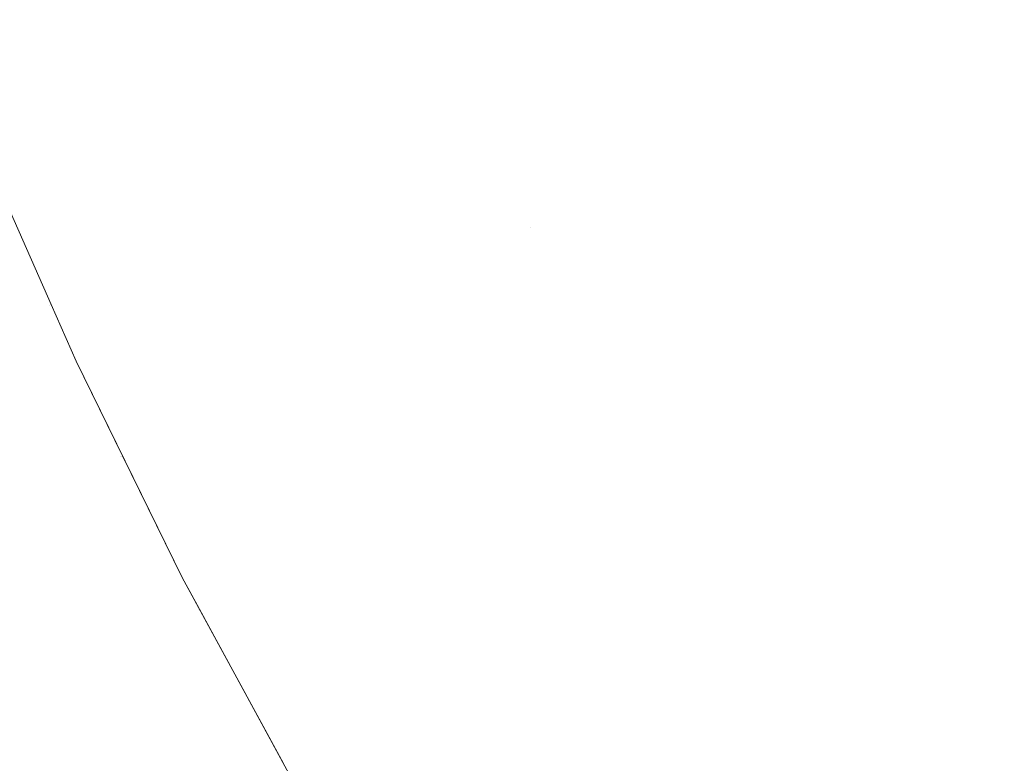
# Model space of a CAD drawing. Header units: centimetres. Extents: x -44.1 to 45.2, y 4.2 to 6.
# Tile 143 of 256: x -14.0914 to -14.0665, y 4.6364 to 4.6551. Entities that reach past the tile are written whole.
import ezdxf

# ---------------------------------------------------------------- set-up
doc = ezdxf.new("R2010")
doc.units = ezdxf.units.CM
doc.header["$LTSCALE"] = 2.54
doc.layers.add('Lucido design-1', color=7, linetype='Continuous')

# ---------------------------------------------------------------- blocks, each defined once
blk = doc.blocks.new('Gruppo-4-1')
at = {"color": 7, "linetype": 'Continuous', "lineweight": 9}
blk.add_3dface([(-43.924707, 5.900089, -2312.32217), (-43.924707, 4.300089, -2312.32217), (45.040209, 4.300089, -2312.32217), (45.040209, 5.900089, -2312.32217)], dxfattribs=at)
for points, invisible_edges in [([(-14.069357, 4.658774, -2312.769608), (-14.067968, 4.655308, -2312.769608), (-14.070102, 4.65499, -2312.771794), (-14.0715, 4.658481, -2312.771794)], 15), ([(-14.0715, 4.658481, -2312.771794), (-14.070102, 4.65499, -2312.771794), (-14.072138, 4.654687, -2312.774006), (-14.073546, 4.658202, -2312.774006)], 15), ([(-14.073546, 4.658202, -2312.774006), (-14.072138, 4.654687, -2312.774006), (-14.074075, 4.654399, -2312.776241), (-14.075492, 4.657936, -2312.776241)], 15), ([(-14.075492, 4.657936, -2312.776241), (-14.074075, 4.654399, -2312.776241), (-14.075912, 4.654125, -2312.778496), (-14.077338, 4.657683, -2312.778496)], 15), ([(-14.079083, 4.657445, -2312.780769), (-14.077649, 4.653867, -2312.780769), (-14.079286, 4.653623, -2312.783058), (-14.080727, 4.65722, -2312.783058)], 15), ([(-14.077338, 4.657683, -2312.778496), (-14.075912, 4.654125, -2312.778496), (-14.077649, 4.653867, -2312.780769), (-14.079083, 4.657445, -2312.780769)], 15), ([(-14.080727, 4.65722, -2312.783058), (-14.079286, 4.653623, -2312.783058), (-14.080822, 4.653395, -2312.78536), (-14.08227, 4.657009, -2312.78536)], 15), ([(-14.083004, 4.656909, -2312.786516), (-14.08227, 4.657009, -2312.78536), (-14.080822, 4.653395, -2312.78536), (-14.081552, 4.653286, -2312.786516)], 15), ([(-14.082937, 4.65308, -2312.788833), (-14.083591, 4.652982, -2312.789995), (-14.085053, 4.656629, -2312.789995), (-14.084395, 4.656719, -2312.788833)], 15), ([(-14.084395, 4.656719, -2312.788833), (-14.083712, 4.656812, -2312.787674), (-14.082257, 4.653181, -2312.787674), (-14.082937, 4.65308, -2312.788833)], 15), ([(-14.081552, 4.653286, -2312.786516), (-14.082257, 4.653181, -2312.787674), (-14.083712, 4.656812, -2312.787674), (-14.083004, 4.656909, -2312.786516)], 15), ([(-14.086875, 4.65638, -2312.793488), (-14.086293, 4.656459, -2312.792323), (-14.084826, 4.652799, -2312.792323), (-14.085406, 4.652712, -2312.793488)], 15), ([(-14.084221, 4.652889, -2312.791158), (-14.084826, 4.652799, -2312.792323), (-14.086293, 4.656459, -2312.792323), (-14.085685, 4.656542, -2312.791158)], 15), ([(-14.085685, 4.656542, -2312.791158), (-14.085053, 4.656629, -2312.789995), (-14.083591, 4.652982, -2312.789995), (-14.084221, 4.652889, -2312.791158)], 15), ([(-14.086491, 4.652551, -2312.795821), (-14.086997, 4.652476, -2312.796987), (-14.088473, 4.656161, -2312.796987), (-14.087965, 4.656231, -2312.795821)], 15), ([(-14.087965, 4.656231, -2312.795821), (-14.087433, 4.656304, -2312.794654), (-14.085961, 4.65263, -2312.794654), (-14.086491, 4.652551, -2312.795821)], 15), ([(-14.085406, 4.652712, -2312.793488), (-14.085961, 4.65263, -2312.794654), (-14.087433, 4.656304, -2312.794654), (-14.086875, 4.65638, -2312.793488)], 15), ([(-14.088367, 4.652271, -2312.800485), (-14.088776, 4.652211, -2312.801649), (-14.090261, 4.655917, -2312.801649), (-14.089851, 4.655973, -2312.800485)], 15), ([(-14.089851, 4.655973, -2312.800485), (-14.089416, 4.656032, -2312.799319), (-14.087935, 4.652336, -2312.799319), (-14.088367, 4.652271, -2312.800485)], 15), ([(-14.087478, 4.652404, -2312.798154), (-14.087935, 4.652336, -2312.799319), (-14.089416, 4.656032, -2312.799319), (-14.088957, 4.656095, -2312.798154)], 15), ([(-14.088957, 4.656095, -2312.798154), (-14.088473, 4.656161, -2312.796987), (-14.086997, 4.652476, -2312.796987), (-14.087478, 4.652404, -2312.798154)], 15), ([(-14.091957, 4.655685, -2312.807447), (-14.091665, 4.655725, -2312.806291), (-14.090173, 4.652003, -2312.806291), (-14.090464, 4.651959, -2312.807447)], 15), ([(-14.089859, 4.652049, -2312.805134), (-14.090173, 4.652003, -2312.806291), (-14.091665, 4.655725, -2312.806291), (-14.091349, 4.655768, -2312.805134)], 15), ([(-14.091349, 4.655768, -2312.805134), (-14.09101, 4.655814, -2312.803974), (-14.089522, 4.6521, -2312.803974), (-14.089859, 4.652049, -2312.805134)], 15), ([(-14.089161, 4.652153, -2312.802812), (-14.089522, 4.6521, -2312.803974), (-14.09101, 4.655814, -2312.803974), (-14.090648, 4.655864, -2312.802812)], 15), ([(-14.090648, 4.655864, -2312.802812), (-14.090261, 4.655917, -2312.801649), (-14.088776, 4.652211, -2312.801649), (-14.089161, 4.652153, -2312.802812)], 15), ([(-14.092897, 4.655557, -2312.812043), (-14.092696, 4.655584, -2312.810899), (-14.0912, 4.65185, -2312.810899), (-14.0914, 4.65182, -2312.812043)], 15), ([(-14.090977, 4.651883, -2312.809751), (-14.0912, 4.65185, -2312.810899), (-14.092696, 4.655584, -2312.810899), (-14.092472, 4.655615, -2312.809751)], 15), ([(-14.092472, 4.655615, -2312.809751), (-14.092226, 4.655648, -2312.8086), (-14.090732, 4.65192, -2312.8086), (-14.090977, 4.651883, -2312.809751)], 15), ([(-14.090464, 4.651959, -2312.807447), (-14.090732, 4.65192, -2312.8086), (-14.092226, 4.655648, -2312.8086), (-14.091957, 4.655685, -2312.807447)], 15), ([(-14.066443, 4.651805, -2312.769608), (-14.067968, 4.655308, -2312.769608), (-14.065737, 4.65564, -2312.767449), (-14.064224, 4.652163, -2312.767449)], 15), ([(-14.068566, 4.651463, -2312.771794), (-14.070102, 4.65499, -2312.771794), (-14.067968, 4.655308, -2312.769608), (-14.066443, 4.651805, -2312.769608)], 15), ([(-14.070592, 4.651136, -2312.774006), (-14.072138, 4.654687, -2312.774006), (-14.070102, 4.65499, -2312.771794), (-14.068566, 4.651463, -2312.771794)], 15), ([(-14.072519, 4.650825, -2312.776241), (-14.074075, 4.654399, -2312.776241), (-14.072138, 4.654687, -2312.774006), (-14.070592, 4.651136, -2312.774006)], 15), ([(-14.074347, 4.65053, -2312.778496), (-14.075912, 4.654125, -2312.778496), (-14.074075, 4.654399, -2312.776241), (-14.072519, 4.650825, -2312.776241)], 15), ([(-14.076076, 4.650252, -2312.780769), (-14.077649, 4.653867, -2312.780769), (-14.075912, 4.654125, -2312.778496), (-14.074347, 4.65053, -2312.778496)], 15), ([(-14.077704, 4.649989, -2312.783058), (-14.079286, 4.653623, -2312.783058), (-14.077649, 4.653867, -2312.780769), (-14.076076, 4.650252, -2312.780769)], 15), ([(-14.078481, 4.649864, -2312.784208), (-14.079232, 4.649742, -2312.78536), (-14.080822, 4.653395, -2312.78536), (-14.079286, 4.653623, -2312.783058)], 15), ([(-14.079286, 4.653623, -2312.783058), (-14.077704, 4.649989, -2312.783058), (-14.078481, 4.649864, -2312.784208)], 11), ([(-14.079959, 4.649625, -2312.786516), (-14.08066, 4.649512, -2312.787674), (-14.082257, 4.653181, -2312.787674), (-14.081552, 4.653286, -2312.786516)], 15), ([(-14.081552, 4.653286, -2312.786516), (-14.080822, 4.653395, -2312.78536), (-14.079232, 4.649742, -2312.78536), (-14.079959, 4.649625, -2312.786516)], 15), ([(-14.084221, 4.652889, -2312.791158), (-14.083591, 4.652982, -2312.789995), (-14.081988, 4.649298, -2312.789995), (-14.082614, 4.649197, -2312.791158)], 15), ([(-14.081336, 4.649403, -2312.788833), (-14.081988, 4.649298, -2312.789995), (-14.083591, 4.652982, -2312.789995), (-14.082937, 4.65308, -2312.788833)], 15), ([(-14.082937, 4.65308, -2312.788833), (-14.082257, 4.653181, -2312.787674), (-14.08066, 4.649512, -2312.787674), (-14.081336, 4.649403, -2312.788833)], 15), ([(-14.085406, 4.652712, -2312.793488), (-14.084826, 4.652799, -2312.792323), (-14.083216, 4.6491, -2312.792323), (-14.083793, 4.649007, -2312.793488)], 15), ([(-14.082614, 4.649197, -2312.791158), (-14.083216, 4.6491, -2312.792323), (-14.084826, 4.652799, -2312.792323), (-14.084221, 4.652889, -2312.791158)], 15), ([(-14.087478, 4.652404, -2312.798154), (-14.086997, 4.652476, -2312.796987), (-14.085376, 4.648752, -2312.796987), (-14.085854, 4.648674, -2312.798154)], 15), ([(-14.084873, 4.648833, -2312.795821), (-14.085376, 4.648752, -2312.796987), (-14.086997, 4.652476, -2312.796987), (-14.086491, 4.652551, -2312.795821)], 15), ([(-14.086491, 4.652551, -2312.795821), (-14.085961, 4.65263, -2312.794654), (-14.084345, 4.648918, -2312.794654), (-14.084873, 4.648833, -2312.795821)], 15), ([(-14.083793, 4.649007, -2312.793488), (-14.084345, 4.648918, -2312.794654), (-14.085961, 4.65263, -2312.794654), (-14.085406, 4.652712, -2312.793488)], 15), ([(-14.08674, 4.648532, -2312.800485), (-14.087146, 4.648466, -2312.801649), (-14.088776, 4.652211, -2312.801649), (-14.088367, 4.652271, -2312.800485)], 15), ([(-14.088367, 4.652271, -2312.800485), (-14.087935, 4.652336, -2312.799319), (-14.086309, 4.648601, -2312.799319), (-14.08674, 4.648532, -2312.800485)], 15), ([(-14.085854, 4.648674, -2312.798154), (-14.086309, 4.648601, -2312.799319), (-14.087935, 4.652336, -2312.799319), (-14.087478, 4.652404, -2312.798154)], 15), ([(-14.090464, 4.651959, -2312.807447), (-14.090173, 4.652003, -2312.806291), (-14.088536, 4.648242, -2312.806291), (-14.088826, 4.648195, -2312.807447)], 15), ([(-14.088224, 4.648292, -2312.805134), (-14.088536, 4.648242, -2312.806291), (-14.090173, 4.652003, -2312.806291), (-14.089859, 4.652049, -2312.805134)], 15), ([(-14.089859, 4.652049, -2312.805134), (-14.089522, 4.6521, -2312.803974), (-14.087888, 4.648346, -2312.803974), (-14.088224, 4.648292, -2312.805134)], 15), ([(-14.087529, 4.648404, -2312.802812), (-14.087888, 4.648346, -2312.803974), (-14.089522, 4.6521, -2312.803974), (-14.089161, 4.652153, -2312.802812)], 15), ([(-14.089161, 4.652153, -2312.802812), (-14.088776, 4.652211, -2312.801649), (-14.087146, 4.648466, -2312.801649), (-14.087529, 4.648404, -2312.802812)], 15), ([(-14.092256, 4.651693, -2313.023745), (-14.092299, 4.651847, -2313.02217), (-14.090567, 4.64792, -2313.02217)], 9), ([(-14.090567, 4.64792, -2313.02217), (-14.092299, 4.651847, -2313.02217), (-14.092299, 4.651847, -2312.82217), (-14.090567, 4.64792, -2312.82217)], 10), ([(-14.090567, 4.64792, -2312.82217), (-14.092299, 4.651847, -2312.82217), (-14.092226, 4.651697, -2312.821063)], 10), ([(-14.090336, 4.647951, -2312.816586), (-14.090427, 4.647937, -2312.817712), (-14.092074, 4.65172, -2312.817712), (-14.091982, 4.651733, -2312.816586)], 15), ([(-14.091982, 4.651733, -2312.816586), (-14.091869, 4.65175, -2312.815456), (-14.090223, 4.64797, -2312.815456), (-14.090336, 4.647951, -2312.816586)], 15), ([(-14.090089, 4.647991, -2312.814322), (-14.090223, 4.64797, -2312.815456), (-14.091869, 4.65175, -2312.815456), (-14.091734, 4.65177, -2312.814322)], 15), ([(-14.091734, 4.65177, -2312.814322), (-14.091578, 4.651794, -2312.813185), (-14.089934, 4.648016, -2312.813185), (-14.090089, 4.647991, -2312.814322)], 15), ([(-14.089757, 4.648045, -2312.812043), (-14.089934, 4.648016, -2312.813185), (-14.091578, 4.651794, -2312.813185), (-14.0914, 4.65182, -2312.812043)], 15), ([(-14.0914, 4.65182, -2312.812043), (-14.0912, 4.65185, -2312.810899), (-14.089558, 4.648077, -2312.810899), (-14.089757, 4.648045, -2312.812043)], 15), ([(-14.089336, 4.648113, -2312.809751), (-14.089558, 4.648077, -2312.810899), (-14.0912, 4.65185, -2312.810899), (-14.090977, 4.651883, -2312.809751)], 15), ([(-14.090977, 4.651883, -2312.809751), (-14.090732, 4.65192, -2312.8086), (-14.089092, 4.648152, -2312.8086), (-14.089336, 4.648113, -2312.809751)], 15), ([(-14.088826, 4.648195, -2312.807447), (-14.089092, 4.648152, -2312.8086), (-14.090732, 4.65192, -2312.8086), (-14.090464, 4.651959, -2312.807447)], 15), ([(-14.066443, 4.651805, -2312.769608), (-14.064779, 4.648269, -2312.769608), (-14.06689, 4.647901, -2312.771794), (-14.068566, 4.651463, -2312.771794)], 15), ([(-14.091369, 4.647785, -2313.031982), (-14.09302, 4.651579, -2313.031982), (-14.092772, 4.651616, -2313.030287), (-14.091122, 4.647825, -2313.030287)], 15), ([(-14.091122, 4.647825, -2313.030287), (-14.092772, 4.651616, -2313.030287), (-14.092574, 4.651645, -2313.028615), (-14.090924, 4.647857, -2313.028615)], 15), ([(-14.090924, 4.647857, -2313.028615), (-14.092574, 4.651645, -2313.028615), (-14.092423, 4.651668, -2313.026967), (-14.090774, 4.647881, -2313.026967)], 15), ([(-14.090774, 4.647881, -2313.026967), (-14.092423, 4.651668, -2313.026967), (-14.092318, 4.651684, -2313.025344), (-14.09067, 4.647898, -2313.025344)], 15), ([(-14.09067, 4.647898, -2313.025344), (-14.092318, 4.651684, -2313.025344), (-14.092256, 4.651693, -2313.023745), (-14.090608, 4.647908, -2313.023745)], 15), ([(-14.090567, 4.64792, -2313.02217), (-14.090608, 4.647908, -2313.023745), (-14.092256, 4.651693, -2313.023745)], 11), ([(-14.092226, 4.651697, -2312.821063), (-14.092196, 4.651702, -2312.81995), (-14.090548, 4.647917, -2312.81995), (-14.090578, 4.647912, -2312.821063)], 15), ([(-14.092226, 4.651697, -2312.821063), (-14.090578, 4.647912, -2312.821063), (-14.090567, 4.64792, -2312.82217)], 11), ([(-14.090498, 4.647925, -2312.818833), (-14.090548, 4.647917, -2312.81995), (-14.092196, 4.651702, -2312.81995), (-14.092145, 4.651709, -2312.818833)], 15), ([(-14.092145, 4.651709, -2312.818833), (-14.092074, 4.65172, -2312.817712), (-14.090427, 4.647937, -2312.817712), (-14.090498, 4.647925, -2312.818833)], 15), ([(-14.068566, 4.651463, -2312.771794), (-14.06689, 4.647901, -2312.771794), (-14.068904, 4.64755, -2312.774006), (-14.070592, 4.651136, -2312.774006)], 15), ([(-14.070592, 4.651136, -2312.774006), (-14.068904, 4.64755, -2312.774006), (-14.070821, 4.647217, -2312.776241), (-14.072519, 4.650825, -2312.776241)], 15), ([(-14.072519, 4.650825, -2312.776241), (-14.070821, 4.647217, -2312.776241), (-14.072639, 4.6469, -2312.778496), (-14.074347, 4.65053, -2312.778496)], 15), ([(-14.074347, 4.65053, -2312.778496), (-14.072639, 4.6469, -2312.778496), (-14.074358, 4.646601, -2312.780769), (-14.076076, 4.650252, -2312.780769)], 15), ([(-14.076076, 4.650252, -2312.780769), (-14.074358, 4.646601, -2312.780769), (-14.075977, 4.646319, -2312.783058), (-14.077704, 4.649989, -2312.783058)], 15), ([(-14.078481, 4.649864, -2312.784208), (-14.077704, 4.649989, -2312.783058), (-14.075977, 4.646319, -2312.783058), (-14.076749, 4.646185, -2312.784208)], 15), ([(-14.079959, 4.649625, -2312.786516), (-14.079232, 4.649742, -2312.78536), (-14.077496, 4.646055, -2312.78536), (-14.078219, 4.645929, -2312.786516)], 15), ([(-14.076749, 4.646185, -2312.784208), (-14.077496, 4.646055, -2312.78536), (-14.079232, 4.649742, -2312.78536), (-14.078481, 4.649864, -2312.784208)], 15), ([(-14.081336, 4.649403, -2312.788833), (-14.08066, 4.649512, -2312.787674), (-14.078916, 4.645807, -2312.787674), (-14.079589, 4.64569, -2312.788833)], 15), ([(-14.078219, 4.645929, -2312.786516), (-14.078916, 4.645807, -2312.787674), (-14.08066, 4.649512, -2312.787674), (-14.079959, 4.649625, -2312.786516)], 15), ([(-14.082614, 4.649197, -2312.791158), (-14.081988, 4.649298, -2312.789995), (-14.080237, 4.645578, -2312.789995), (-14.08086, 4.645469, -2312.791158)], 15), ([(-14.079589, 4.64569, -2312.788833), (-14.080237, 4.645578, -2312.789995), (-14.081988, 4.649298, -2312.789995), (-14.081336, 4.649403, -2312.788833)], 15), ([(-14.082032, 4.645265, -2312.793488), (-14.082581, 4.64517, -2312.794654), (-14.084345, 4.648918, -2312.794654), (-14.083793, 4.649007, -2312.793488)], 15), ([(-14.083793, 4.649007, -2312.793488), (-14.083216, 4.6491, -2312.792323), (-14.081458, 4.645365, -2312.792323), (-14.082032, 4.645265, -2312.793488)], 15), ([(-14.08086, 4.645469, -2312.791158), (-14.081458, 4.645365, -2312.792323), (-14.083216, 4.6491, -2312.792323), (-14.082614, 4.649197, -2312.791158)], 15), ([(-14.085854, 4.648674, -2312.798154), (-14.085376, 4.648752, -2312.796987), (-14.083606, 4.644991, -2312.796987), (-14.084082, 4.644908, -2312.798154)], 15), ([(-14.083105, 4.645078, -2312.795821), (-14.083606, 4.644991, -2312.796987), (-14.085376, 4.648752, -2312.796987), (-14.084873, 4.648833, -2312.795821)], 15), ([(-14.084873, 4.648833, -2312.795821), (-14.084345, 4.648918, -2312.794654), (-14.082581, 4.64517, -2312.794654), (-14.083105, 4.645078, -2312.795821)], 15), ([(-14.084962, 4.644755, -2312.800485), (-14.085366, 4.644685, -2312.801649), (-14.087146, 4.648466, -2312.801649), (-14.08674, 4.648532, -2312.800485)], 15), ([(-14.08674, 4.648532, -2312.800485), (-14.086309, 4.648601, -2312.799319), (-14.084534, 4.644829, -2312.799319), (-14.084962, 4.644755, -2312.800485)], 15), ([(-14.084082, 4.644908, -2312.798154), (-14.084534, 4.644829, -2312.799319), (-14.086309, 4.648601, -2312.799319), (-14.085854, 4.648674, -2312.798154)], 15), ([(-14.086438, 4.644498, -2312.805134), (-14.086749, 4.644444, -2312.806291), (-14.088536, 4.648242, -2312.806291), (-14.088224, 4.648292, -2312.805134)], 15), ([(-14.088224, 4.648292, -2312.805134), (-14.087888, 4.648346, -2312.803974), (-14.086104, 4.644556, -2312.803974), (-14.086438, 4.644498, -2312.805134)], 15), ([(-14.085747, 4.644618, -2312.802812), (-14.086104, 4.644556, -2312.803974), (-14.087888, 4.648346, -2312.803974), (-14.087529, 4.648404, -2312.802812)], 15), ([(-14.087529, 4.648404, -2312.802812), (-14.087146, 4.648466, -2312.801649), (-14.085366, 4.644685, -2312.801649), (-14.085747, 4.644618, -2312.802812)], 15), ([(-14.065067, 4.644306, -2312.771794), (-14.06689, 4.647901, -2312.771794), (-14.064779, 4.648269, -2312.769608), (-14.062969, 4.644699, -2312.769608)], 15), ([(-14.090089, 4.647991, -2312.814322), (-14.089934, 4.648016, -2312.813185), (-14.088139, 4.644202, -2312.813185), (-14.088293, 4.644175, -2312.814322)], 15), ([(-14.087962, 4.644233, -2312.812043), (-14.088139, 4.644202, -2312.813185), (-14.089934, 4.648016, -2312.813185), (-14.089757, 4.648045, -2312.812043)], 15), ([(-14.089757, 4.648045, -2312.812043), (-14.089558, 4.648077, -2312.810899), (-14.087764, 4.644267, -2312.810899), (-14.087962, 4.644233, -2312.812043)], 15), ([(-14.087544, 4.644305, -2312.809751), (-14.087764, 4.644267, -2312.810899), (-14.089558, 4.648077, -2312.810899), (-14.089336, 4.648113, -2312.809751)], 15), ([(-14.089336, 4.648113, -2312.809751), (-14.089092, 4.648152, -2312.8086), (-14.087302, 4.644348, -2312.8086), (-14.087544, 4.644305, -2312.809751)], 15), ([(-14.087037, 4.644394, -2312.807447), (-14.087302, 4.644348, -2312.8086), (-14.089092, 4.648152, -2312.8086), (-14.088826, 4.648195, -2312.807447)], 15), ([(-14.088826, 4.648195, -2312.807447), (-14.088536, 4.648242, -2312.806291), (-14.086749, 4.644444, -2312.806291), (-14.087037, 4.644394, -2312.807447)], 15), ([(-14.091369, 4.647785, -2313.031982), (-14.089565, 4.643954, -2313.031982), (-14.089862, 4.643902, -2313.033702), (-14.091667, 4.647737, -2313.033702)], 15), ([(-14.091122, 4.647825, -2313.030287), (-14.08932, 4.643996, -2313.030287), (-14.089565, 4.643954, -2313.031982), (-14.091369, 4.647785, -2313.031982)], 15), ([(-14.090924, 4.647857, -2313.028615), (-14.089124, 4.64403, -2313.028615), (-14.08932, 4.643996, -2313.030287), (-14.091122, 4.647825, -2313.030287)], 15), ([(-14.090774, 4.647881, -2313.026967), (-14.088974, 4.644056, -2313.026967), (-14.089124, 4.64403, -2313.028615), (-14.090924, 4.647857, -2313.028615)], 15), ([(-14.09067, 4.647898, -2313.025344), (-14.08887, 4.644075, -2313.025344), (-14.088974, 4.644056, -2313.026967), (-14.090774, 4.647881, -2313.026967)], 15), ([(-14.090608, 4.647908, -2313.023745), (-14.088809, 4.644085, -2313.023745), (-14.08887, 4.644075, -2313.025344), (-14.09067, 4.647898, -2313.025344)], 15), ([(-14.090608, 4.647908, -2313.023745), (-14.090567, 4.64792, -2313.02217), (-14.089936, 4.646492, -2313.02217)], 9), ([(-14.089936, 4.646492, -2313.02217), (-14.088809, 4.644085, -2313.023745), (-14.090608, 4.647908, -2313.023745)], 11), ([(-14.089936, 4.646492, -2312.82217), (-14.090567, 4.64792, -2312.82217), (-14.090578, 4.647912, -2312.821063)], 10), ([(-14.090578, 4.647912, -2312.821063), (-14.090548, 4.647917, -2312.81995), (-14.08875, 4.644096, -2312.81995), (-14.088779, 4.64409, -2312.821063)], 15), ([(-14.089936, 4.646492, -2312.82217), (-14.090578, 4.647912, -2312.821063), (-14.088779, 4.64409, -2312.821063)], 11), ([(-14.090567, 4.64792, -2312.82217), (-14.089936, 4.646492, -2312.82217), (-14.089936, 4.646492, -2313.02217), (-14.090567, 4.64792, -2313.02217)], 10), ([(-14.0887, 4.644104, -2312.818833), (-14.08875, 4.644096, -2312.81995), (-14.090548, 4.647917, -2312.81995), (-14.090498, 4.647925, -2312.818833)], 15), ([(-14.090498, 4.647925, -2312.818833), (-14.090427, 4.647937, -2312.817712), (-14.088629, 4.644117, -2312.817712), (-14.0887, 4.644104, -2312.818833)], 15), ([(-14.088538, 4.644132, -2312.816586), (-14.088629, 4.644117, -2312.817712), (-14.090427, 4.647937, -2312.817712), (-14.090336, 4.647951, -2312.816586)], 15), ([(-14.090336, 4.647951, -2312.816586), (-14.090223, 4.64797, -2312.815456), (-14.088426, 4.644152, -2312.815456), (-14.088538, 4.644132, -2312.816586)], 15), ([(-14.088293, 4.644175, -2312.814322), (-14.088426, 4.644152, -2312.815456), (-14.090223, 4.64797, -2312.815456), (-14.090089, 4.647991, -2312.814322)], 15), ([(-14.067069, 4.643932, -2312.774006), (-14.068904, 4.64755, -2312.774006), (-14.06689, 4.647901, -2312.771794), (-14.065067, 4.644306, -2312.771794)], 15), ([(-14.092895, 4.647539, -2313.038998), (-14.091083, 4.643689, -2313.038998), (-14.091608, 4.643598, -2313.040809), (-14.093422, 4.647454, -2313.040809)], 15), ([(-14.092428, 4.647614, -2313.03721), (-14.090619, 4.64377, -2313.03721), (-14.091083, 4.643689, -2313.038998), (-14.092895, 4.647539, -2313.038998)], 15), ([(-14.09202, 4.64768, -2313.035444), (-14.090213, 4.643841, -2313.035444), (-14.090619, 4.64377, -2313.03721), (-14.092428, 4.647614, -2313.03721)], 15), ([(-14.091667, 4.647737, -2313.033702), (-14.089862, 4.643902, -2313.033702), (-14.090213, 4.643841, -2313.035444), (-14.09202, 4.64768, -2313.035444)], 15), ([(-14.068974, 4.643575, -2312.776241), (-14.070821, 4.647217, -2312.776241), (-14.068904, 4.64755, -2312.774006), (-14.067069, 4.643932, -2312.774006)], 15), ([(-14.070781, 4.643237, -2312.778496), (-14.072639, 4.6469, -2312.778496), (-14.070821, 4.647217, -2312.776241), (-14.068974, 4.643575, -2312.776241)], 15), ([(-14.07249, 4.642917, -2312.780769), (-14.074358, 4.646601, -2312.780769), (-14.072639, 4.6469, -2312.778496), (-14.070781, 4.643237, -2312.778496)], 15), ([(-14.074099, 4.642616, -2312.783058), (-14.075977, 4.646319, -2312.783058), (-14.074358, 4.646601, -2312.780769), (-14.07249, 4.642917, -2312.780769)], 15), ([(-14.088809, 4.644085, -2313.023745), (-14.089936, 4.646492, -2313.02217), (-14.087256, 4.641041, -2313.02217)], 9), ([(-14.089936, 4.646492, -2313.02217), (-14.089936, 4.646492, -2312.82217), (-14.088761, 4.644102, -2312.82217)], 9), ([(-14.088761, 4.644102, -2312.82217), (-14.087256, 4.641041, -2312.82217), (-14.087256, 4.641041, -2313.02217), (-14.089936, 4.646492, -2313.02217)], 10), ([(-14.088779, 4.64409, -2312.821063), (-14.088761, 4.644102, -2312.82217), (-14.089936, 4.646492, -2312.82217)], 9), ([(-14.076749, 4.646185, -2312.784208), (-14.075977, 4.646319, -2312.783058), (-14.074099, 4.642616, -2312.783058), (-14.074867, 4.642472, -2312.784208)], 15), ([(-14.078219, 4.645929, -2312.786516), (-14.077496, 4.646055, -2312.78536), (-14.075609, 4.642333, -2312.78536), (-14.076327, 4.642198, -2312.786516)], 15), ([(-14.074867, 4.642472, -2312.784208), (-14.075609, 4.642333, -2312.78536), (-14.077496, 4.646055, -2312.78536), (-14.076749, 4.646185, -2312.784208)], 15), ([(-14.079589, 4.64569, -2312.788833), (-14.078916, 4.645807, -2312.787674), (-14.077021, 4.642069, -2312.787674), (-14.077689, 4.641943, -2312.788833)], 15), ([(-14.076327, 4.642198, -2312.786516), (-14.077021, 4.642069, -2312.787674), (-14.078916, 4.645807, -2312.787674), (-14.078219, 4.645929, -2312.786516)], 15), ([(-14.08086, 4.645469, -2312.791158), (-14.080237, 4.645578, -2312.789995), (-14.078333, 4.641823, -2312.789995), (-14.078952, 4.641707, -2312.791158)], 15), ([(-14.077689, 4.641943, -2312.788833), (-14.078333, 4.641823, -2312.789995), (-14.080237, 4.645578, -2312.789995), (-14.079589, 4.64569, -2312.788833)], 15), ([(-14.082032, 4.645265, -2312.793488), (-14.081458, 4.645365, -2312.792323), (-14.079547, 4.641596, -2312.792323), (-14.080117, 4.641489, -2312.793488)], 15), ([(-14.078952, 4.641707, -2312.791158), (-14.079547, 4.641596, -2312.792323), (-14.081458, 4.645365, -2312.792323), (-14.08086, 4.645469, -2312.791158)], 15), ([(-14.081184, 4.641289, -2312.795821), (-14.081681, 4.641196, -2312.796987), (-14.083606, 4.644991, -2312.796987), (-14.083105, 4.645078, -2312.795821)], 15), ([(-14.083105, 4.645078, -2312.795821), (-14.082581, 4.64517, -2312.794654), (-14.080663, 4.641387, -2312.794654), (-14.081184, 4.641289, -2312.795821)], 15), ([(-14.080117, 4.641489, -2312.793488), (-14.080663, 4.641387, -2312.794654), (-14.082581, 4.64517, -2312.794654), (-14.082032, 4.645265, -2312.793488)], 15), ([(-14.084962, 4.644755, -2312.800485), (-14.084534, 4.644829, -2312.799319), (-14.082604, 4.641023, -2312.799319), (-14.083029, 4.640944, -2312.800485)], 15), ([(-14.082155, 4.641107, -2312.798154), (-14.082604, 4.641023, -2312.799319), (-14.084534, 4.644829, -2312.799319), (-14.084082, 4.644908, -2312.798154)], 15), ([(-14.084082, 4.644908, -2312.798154), (-14.083606, 4.644991, -2312.796987), (-14.081681, 4.641196, -2312.796987), (-14.082155, 4.641107, -2312.798154)], 15), ([(-14.086438, 4.644498, -2312.805134), (-14.086104, 4.644556, -2312.803974), (-14.084165, 4.640731, -2312.803974), (-14.084497, 4.640669, -2312.805134)], 15), ([(-14.08381, 4.640798, -2312.802812), (-14.084165, 4.640731, -2312.803974), (-14.086104, 4.644556, -2312.803974), (-14.085747, 4.644618, -2312.802812)], 15), ([(-14.085747, 4.644618, -2312.802812), (-14.085366, 4.644685, -2312.801649), (-14.083431, 4.640868, -2312.801649), (-14.08381, 4.640798, -2312.802812)], 15), ([(-14.083029, 4.640944, -2312.800485), (-14.083431, 4.640868, -2312.801649), (-14.085366, 4.644685, -2312.801649), (-14.084962, 4.644755, -2312.800485)], 15), ([(-14.085596, 4.640463, -2312.809751), (-14.085815, 4.640422, -2312.810899), (-14.087764, 4.644267, -2312.810899), (-14.087544, 4.644305, -2312.809751)], 15), ([(-14.087544, 4.644305, -2312.809751), (-14.087302, 4.644348, -2312.8086), (-14.085355, 4.640508, -2312.8086), (-14.085596, 4.640463, -2312.809751)], 15), ([(-14.085091, 4.640558, -2312.807447), (-14.085355, 4.640508, -2312.8086), (-14.087302, 4.644348, -2312.8086), (-14.087037, 4.644394, -2312.807447)], 15), ([(-14.087037, 4.644394, -2312.807447), (-14.086749, 4.644444, -2312.806291), (-14.084805, 4.640611, -2312.806291), (-14.085091, 4.640558, -2312.807447)], 15), ([(-14.084497, 4.640669, -2312.805134), (-14.084805, 4.640611, -2312.806291), (-14.086749, 4.644444, -2312.806291), (-14.086438, 4.644498, -2312.805134)], 15), ([(-14.065067, 4.644306, -2312.771794), (-14.063093, 4.640681, -2312.771794), (-14.065082, 4.640282, -2312.774006), (-14.067069, 4.643932, -2312.774006)], 15), ([(-14.087361, 4.640133, -2313.030287), (-14.08932, 4.643996, -2313.030287), (-14.089124, 4.64403, -2313.028615), (-14.087166, 4.640169, -2313.028615)], 15), ([(-14.087166, 4.640169, -2313.028615), (-14.089124, 4.64403, -2313.028615), (-14.088974, 4.644056, -2313.026967), (-14.087018, 4.640197, -2313.026967)], 15), ([(-14.087018, 4.640197, -2313.026967), (-14.088974, 4.644056, -2313.026967), (-14.08887, 4.644075, -2313.025344), (-14.086914, 4.640216, -2313.025344)], 15), ([(-14.086914, 4.640216, -2313.025344), (-14.08887, 4.644075, -2313.025344), (-14.088809, 4.644085, -2313.023745), (-14.086853, 4.640228, -2313.023745)], 15), ([(-14.087256, 4.641041, -2313.02217), (-14.086853, 4.640228, -2313.023745), (-14.088809, 4.644085, -2313.023745)], 11), ([(-14.087256, 4.641041, -2312.82217), (-14.088761, 4.644102, -2312.82217), (-14.088779, 4.64409, -2312.821063)], 10), ([(-14.088779, 4.64409, -2312.821063), (-14.08875, 4.644096, -2312.81995), (-14.086794, 4.640239, -2312.81995), (-14.086824, 4.640233, -2312.821063)], 15), ([(-14.088779, 4.64409, -2312.821063), (-14.086824, 4.640233, -2312.821063), (-14.087256, 4.641041, -2312.82217)], 11), ([(-14.086745, 4.640248, -2312.818833), (-14.086794, 4.640239, -2312.81995), (-14.08875, 4.644096, -2312.81995), (-14.0887, 4.644104, -2312.818833)], 15), ([(-14.0887, 4.644104, -2312.818833), (-14.088629, 4.644117, -2312.817712), (-14.086675, 4.640261, -2312.817712), (-14.086745, 4.640248, -2312.818833)], 15), ([(-14.086584, 4.640278, -2312.816586), (-14.086675, 4.640261, -2312.817712), (-14.088629, 4.644117, -2312.817712), (-14.088538, 4.644132, -2312.816586)], 15), ([(-14.088538, 4.644132, -2312.816586), (-14.088426, 4.644152, -2312.815456), (-14.086473, 4.640299, -2312.815456), (-14.086584, 4.640278, -2312.816586)], 15), ([(-14.08634, 4.640324, -2312.814322), (-14.086473, 4.640299, -2312.815456), (-14.088426, 4.644152, -2312.815456), (-14.088293, 4.644175, -2312.814322)], 15), ([(-14.088293, 4.644175, -2312.814322), (-14.088139, 4.644202, -2312.813185), (-14.086187, 4.640352, -2312.813185), (-14.08634, 4.640324, -2312.814322)], 15), ([(-14.086012, 4.640385, -2312.812043), (-14.086187, 4.640352, -2312.813185), (-14.088139, 4.644202, -2312.813185), (-14.087962, 4.644233, -2312.812043)], 15), ([(-14.087962, 4.644233, -2312.812043), (-14.087764, 4.644267, -2312.810899), (-14.085815, 4.640422, -2312.810899), (-14.086012, 4.640385, -2312.812043)], 15), ([(-14.088652, 4.639891, -2313.03721), (-14.090619, 4.64377, -2313.03721), (-14.090213, 4.643841, -2313.035444), (-14.088248, 4.639967, -2313.035444)], 15), ([(-14.088248, 4.639967, -2313.035444), (-14.090213, 4.643841, -2313.035444), (-14.089862, 4.643902, -2313.033702), (-14.0879, 4.640032, -2313.033702)], 15), ([(-14.0879, 4.640032, -2313.033702), (-14.089862, 4.643902, -2313.033702), (-14.089565, 4.643954, -2313.031982), (-14.087605, 4.640087, -2313.031982)], 15), ([(-14.087605, 4.640087, -2313.031982), (-14.089565, 4.643954, -2313.031982), (-14.08932, 4.643996, -2313.030287), (-14.087361, 4.640133, -2313.030287)], 15), ([(-14.067069, 4.643932, -2312.774006), (-14.065082, 4.640282, -2312.774006), (-14.066975, 4.639902, -2312.776241), (-14.068974, 4.643575, -2312.776241)], 15), ([(-14.090219, 4.639598, -2313.042641), (-14.092195, 4.643496, -2313.042641), (-14.091608, 4.643598, -2313.040809), (-14.089635, 4.639707, -2313.040809)], 15), ([(-14.089635, 4.639707, -2313.040809), (-14.091608, 4.643598, -2313.040809), (-14.091083, 4.643689, -2313.038998), (-14.089113, 4.639805, -2313.038998)], 15), ([(-14.089113, 4.639805, -2313.038998), (-14.091083, 4.643689, -2313.038998), (-14.090619, 4.64377, -2313.03721), (-14.088652, 4.639891, -2313.03721)], 15), ([(-14.068974, 4.643575, -2312.776241), (-14.066975, 4.639902, -2312.776241), (-14.06877, 4.639542, -2312.778496), (-14.070781, 4.643237, -2312.778496)], 15), ([(-14.091584, 4.639342, -2313.046366), (-14.093569, 4.643257, -2313.046366), (-14.092848, 4.643382, -2313.044493), (-14.090868, 4.639476, -2313.044493)], 15), ([(-14.090868, 4.639476, -2313.044493), (-14.092848, 4.643382, -2313.044493), (-14.092195, 4.643496, -2313.042641), (-14.090219, 4.639598, -2313.042641)], 15), ([(-14.070781, 4.643237, -2312.778496), (-14.06877, 4.639542, -2312.778496), (-14.070467, 4.639201, -2312.780769), (-14.07249, 4.642917, -2312.780769)], 15), ([(-14.07249, 4.642917, -2312.780769), (-14.070467, 4.639201, -2312.780769), (-14.072065, 4.63888, -2312.783058), (-14.074099, 4.642616, -2312.783058)], 15), ([(-14.074867, 4.642472, -2312.784208), (-14.074099, 4.642616, -2312.783058), (-14.072065, 4.63888, -2312.783058), (-14.072828, 4.638727, -2312.784208)], 15), ([(-14.076327, 4.642198, -2312.786516), (-14.075609, 4.642333, -2312.78536), (-14.073566, 4.638579, -2312.78536), (-14.074279, 4.638436, -2312.786516)], 15), ([(-14.072828, 4.638727, -2312.784208), (-14.073566, 4.638579, -2312.78536), (-14.075609, 4.642333, -2312.78536), (-14.074867, 4.642472, -2312.784208)], 15), ([(-14.077689, 4.641943, -2312.788833), (-14.077021, 4.642069, -2312.787674), (-14.074968, 4.638298, -2312.787674), (-14.075632, 4.638164, -2312.788833)], 15), ([(-14.074279, 4.638436, -2312.786516), (-14.074968, 4.638298, -2312.787674), (-14.077021, 4.642069, -2312.787674), (-14.076327, 4.642198, -2312.786516)], 15), ([(-14.078952, 4.641707, -2312.791158), (-14.078333, 4.641823, -2312.789995), (-14.076271, 4.638036, -2312.789995), (-14.076886, 4.637913, -2312.791158)], 15), ([(-14.075632, 4.638164, -2312.788833), (-14.076271, 4.638036, -2312.789995), (-14.078333, 4.641823, -2312.789995), (-14.077689, 4.641943, -2312.788833)], 15), ([(-14.080117, 4.641489, -2312.793488), (-14.079547, 4.641596, -2312.792323), (-14.077477, 4.637794, -2312.792323), (-14.078043, 4.63768, -2312.793488)], 15), ([(-14.076886, 4.637913, -2312.791158), (-14.077477, 4.637794, -2312.792323), (-14.079547, 4.641596, -2312.792323), (-14.078952, 4.641707, -2312.791158)], 15), ([(-14.081184, 4.641289, -2312.795821), (-14.080663, 4.641387, -2312.794654), (-14.078586, 4.637571, -2312.794654), (-14.079104, 4.637467, -2312.795821)], 15), ([(-14.078043, 4.63768, -2312.793488), (-14.078586, 4.637571, -2312.794654), (-14.080663, 4.641387, -2312.794654), (-14.080117, 4.641489, -2312.793488)], 15), ([(-14.080068, 4.637274, -2312.798154), (-14.080514, 4.637184, -2312.799319), (-14.082604, 4.641023, -2312.799319), (-14.082155, 4.641107, -2312.798154)], 15), ([(-14.082155, 4.641107, -2312.798154), (-14.081681, 4.641196, -2312.796987), (-14.079598, 4.637368, -2312.796987), (-14.080068, 4.637274, -2312.798154)], 15), ([(-14.079104, 4.637467, -2312.795821), (-14.079598, 4.637368, -2312.796987), (-14.081681, 4.641196, -2312.796987), (-14.081184, 4.641289, -2312.795821)], 15), ([(-14.087256, 4.641041, -2313.02217), (-14.086819, 4.640239, -2313.02217), (-14.086853, 4.640228, -2313.023745)], 10), ([(-14.084231, 4.635488, -2313.02217), (-14.086819, 4.640239, -2313.02217), (-14.087256, 4.641041, -2312.82217), (-14.084701, 4.636349, -2312.82217)], 10), ([(-14.086819, 4.640239, -2313.02217), (-14.087256, 4.641041, -2313.02217), (-14.087256, 4.641041, -2312.82217)], 10), ([(-14.084706, 4.636343, -2312.821063), (-14.084701, 4.636349, -2312.82217), (-14.087256, 4.641041, -2312.82217), (-14.086824, 4.640233, -2312.821063)], 13), ([(-14.081712, 4.636944, -2312.802812), (-14.082064, 4.636873, -2312.803974), (-14.084165, 4.640731, -2312.803974), (-14.08381, 4.640798, -2312.802812)], 15), ([(-14.08381, 4.640798, -2312.802812), (-14.083431, 4.640868, -2312.801649), (-14.081336, 4.637019, -2312.801649), (-14.081712, 4.636944, -2312.802812)], 15), ([(-14.080937, 4.6371, -2312.800485), (-14.081336, 4.637019, -2312.801649), (-14.083431, 4.640868, -2312.801649), (-14.083029, 4.640944, -2312.800485)], 15), ([(-14.083029, 4.640944, -2312.800485), (-14.082604, 4.641023, -2312.799319), (-14.080514, 4.637184, -2312.799319), (-14.080937, 4.6371, -2312.800485)], 15), ([(-14.082985, 4.636688, -2312.807447), (-14.083247, 4.636636, -2312.8086), (-14.085355, 4.640508, -2312.8086), (-14.085091, 4.640558, -2312.807447)], 15), ([(-14.085091, 4.640558, -2312.807447), (-14.084805, 4.640611, -2312.806291), (-14.082701, 4.636745, -2312.806291), (-14.082985, 4.636688, -2312.807447)], 15), ([(-14.082394, 4.636807, -2312.805134), (-14.082701, 4.636745, -2312.806291), (-14.084805, 4.640611, -2312.806291), (-14.084497, 4.640669, -2312.805134)], 15), ([(-14.084497, 4.640669, -2312.805134), (-14.084165, 4.640731, -2312.803974), (-14.082064, 4.636873, -2312.803974), (-14.082394, 4.636807, -2312.805134)], 15), ([(-14.084226, 4.636439, -2312.814322), (-14.084357, 4.636413, -2312.815456), (-14.086473, 4.640299, -2312.815456), (-14.08634, 4.640324, -2312.814322)], 15), ([(-14.08634, 4.640324, -2312.814322), (-14.086187, 4.640352, -2312.813185), (-14.084073, 4.63647, -2312.813185), (-14.084226, 4.636439, -2312.814322)], 15), ([(-14.083899, 4.636505, -2312.812043), (-14.084073, 4.63647, -2312.813185), (-14.086187, 4.640352, -2312.813185), (-14.086012, 4.640385, -2312.812043)], 15), ([(-14.086012, 4.640385, -2312.812043), (-14.085815, 4.640422, -2312.810899), (-14.083704, 4.636544, -2312.810899), (-14.083899, 4.636505, -2312.812043)], 15), ([(-14.083486, 4.636588, -2312.809751), (-14.083704, 4.636544, -2312.810899), (-14.085815, 4.640422, -2312.810899), (-14.085596, 4.640463, -2312.809751)], 15), ([(-14.085596, 4.640463, -2312.809751), (-14.085355, 4.640508, -2312.8086), (-14.083247, 4.636636, -2312.8086), (-14.083486, 4.636588, -2312.809751)], 15), ([(-14.087605, 4.640087, -2313.031982), (-14.085482, 4.636187, -2313.031982), (-14.085775, 4.636128, -2313.033702), (-14.0879, 4.640032, -2313.033702)], 15), ([(-14.087361, 4.640133, -2313.030287), (-14.08524, 4.636236, -2313.030287), (-14.085482, 4.636187, -2313.031982), (-14.087605, 4.640087, -2313.031982)], 15), ([(-14.087166, 4.640169, -2313.028615), (-14.085046, 4.636275, -2313.028615), (-14.08524, 4.636236, -2313.030287), (-14.087361, 4.640133, -2313.030287)], 15), ([(-14.087018, 4.640197, -2313.026967), (-14.084898, 4.636304, -2313.026967), (-14.085046, 4.636275, -2313.028615), (-14.087166, 4.640169, -2313.028615)], 15), ([(-14.086914, 4.640216, -2313.025344), (-14.084796, 4.636325, -2313.025344), (-14.084898, 4.636304, -2313.026967), (-14.087018, 4.640197, -2313.026967)], 15), ([(-14.086853, 4.640228, -2313.023745), (-14.084735, 4.636337, -2313.023745), (-14.084796, 4.636325, -2313.025344), (-14.086914, 4.640216, -2313.025344)], 15), ([(-14.086819, 4.640239, -2313.02217), (-14.084231, 4.635488, -2313.02217), (-14.084735, 4.636337, -2313.023745), (-14.086853, 4.640228, -2313.023745)], 14), ([(-14.086824, 4.640233, -2312.821063), (-14.086794, 4.640239, -2312.81995), (-14.084677, 4.636349, -2312.81995), (-14.084706, 4.636343, -2312.821063)], 15), ([(-14.084627, 4.636359, -2312.818833), (-14.084677, 4.636349, -2312.81995), (-14.086794, 4.640239, -2312.81995), (-14.086745, 4.640248, -2312.818833)], 15), ([(-14.086745, 4.640248, -2312.818833), (-14.086675, 4.640261, -2312.817712), (-14.084558, 4.636373, -2312.817712), (-14.084627, 4.636359, -2312.818833)], 15), ([(-14.084468, 4.636391, -2312.816586), (-14.084558, 4.636373, -2312.817712), (-14.086675, 4.640261, -2312.817712), (-14.086584, 4.640278, -2312.816586)], 15), ([(-14.086584, 4.640278, -2312.816586), (-14.086473, 4.640299, -2312.815456), (-14.084357, 4.636413, -2312.815456), (-14.084468, 4.636391, -2312.816586)], 15), ([(-14.064817, 4.6362, -2312.776241), (-14.066975, 4.639902, -2312.776241), (-14.065082, 4.640282, -2312.774006), (-14.062938, 4.636603, -2312.774006)], 15), ([(-14.089113, 4.639805, -2313.038998), (-14.08698, 4.635887, -2313.038998), (-14.087498, 4.635783, -2313.040809), (-14.089635, 4.639707, -2313.040809)], 15), ([(-14.088652, 4.639891, -2313.03721), (-14.086522, 4.635979, -2313.03721), (-14.08698, 4.635887, -2313.038998), (-14.089113, 4.639805, -2313.038998)], 15), ([(-14.088248, 4.639967, -2313.035444), (-14.086121, 4.636059, -2313.035444), (-14.086522, 4.635979, -2313.03721), (-14.088652, 4.639891, -2313.03721)], 15), ([(-14.0879, 4.640032, -2313.033702), (-14.085775, 4.636128, -2313.033702), (-14.086121, 4.636059, -2313.035444), (-14.088248, 4.639967, -2313.035444)], 15), ([(-14.066599, 4.635817, -2312.778496), (-14.06877, 4.639542, -2312.778496), (-14.066975, 4.639902, -2312.776241), (-14.064817, 4.6362, -2312.776241)], 15), ([(-14.090219, 4.639598, -2313.042641), (-14.088079, 4.635666, -2313.042641), (-14.088723, 4.635537, -2313.044493), (-14.090868, 4.639476, -2313.044493)], 15), ([(-14.089635, 4.639707, -2313.040809), (-14.087498, 4.635783, -2313.040809), (-14.088079, 4.635666, -2313.042641), (-14.090219, 4.639598, -2313.042641)], 15), ([(-14.091584, 4.639342, -2313.046366), (-14.089434, 4.635394, -2313.046366), (-14.090215, 4.635237, -2313.048259), (-14.09237, 4.639195, -2313.048259)], 15), ([(-14.090868, 4.639476, -2313.044493), (-14.088723, 4.635537, -2313.044493), (-14.089434, 4.635394, -2313.046366), (-14.091584, 4.639342, -2313.046366)], 15), ([(-14.068284, 4.635456, -2312.780769), (-14.070467, 4.639201, -2312.780769), (-14.06877, 4.639542, -2312.778496), (-14.066599, 4.635817, -2312.778496)], 15), ([(-14.09237, 4.639195, -2313.048259), (-14.090215, 4.635237, -2313.048259), (-14.091068, 4.635066, -2313.05017), (-14.093228, 4.639034, -2313.05017)], 15), ([(-14.069871, 4.635115, -2312.783058), (-14.072065, 4.63888, -2312.783058), (-14.070467, 4.639201, -2312.780769), (-14.068284, 4.635456, -2312.780769)], 15), ([(-14.093228, 4.639034, -2313.05017), (-14.091068, 4.635066, -2313.05017), (-14.091995, 4.63488, -2313.052099), (-14.094161, 4.63886, -2313.052099)], 15), ([(-14.072828, 4.638727, -2312.784208), (-14.072065, 4.63888, -2312.783058), (-14.069871, 4.635115, -2312.783058), (-14.070628, 4.634953, -2312.784208)], 15), ([(-14.074279, 4.638436, -2312.786516), (-14.073566, 4.638579, -2312.78536), (-14.071361, 4.634796, -2312.78536), (-14.072069, 4.634644, -2312.786516)], 15), ([(-14.070628, 4.634953, -2312.784208), (-14.071361, 4.634796, -2312.78536), (-14.073566, 4.638579, -2312.78536), (-14.072828, 4.638727, -2312.784208)], 15), ([(-14.072069, 4.634644, -2312.786516), (-14.072752, 4.634497, -2312.787674), (-14.074968, 4.638298, -2312.787674), (-14.074279, 4.638436, -2312.786516)], 15), ([(-14.073412, 4.634355, -2312.788833), (-14.074047, 4.634219, -2312.789995), (-14.076271, 4.638036, -2312.789995), (-14.075632, 4.638164, -2312.788833)], 15), ([(-14.075632, 4.638164, -2312.788833), (-14.074968, 4.638298, -2312.787674), (-14.072752, 4.634497, -2312.787674), (-14.073412, 4.634355, -2312.788833)], 15), ([(-14.074657, 4.634088, -2312.791158), (-14.075244, 4.633962, -2312.792323), (-14.077477, 4.637794, -2312.792323), (-14.076886, 4.637913, -2312.791158)], 15), ([(-14.076886, 4.637913, -2312.791158), (-14.076271, 4.638036, -2312.789995), (-14.074047, 4.634219, -2312.789995), (-14.074657, 4.634088, -2312.791158)], 15), ([(-14.079104, 4.637467, -2312.795821), (-14.078586, 4.637571, -2312.794654), (-14.076344, 4.633726, -2312.794654), (-14.076859, 4.633616, -2312.795821)], 15), ([(-14.075806, 4.633842, -2312.793488), (-14.076344, 4.633726, -2312.794654), (-14.078586, 4.637571, -2312.794654), (-14.078043, 4.63768, -2312.793488)], 15), ([(-14.078043, 4.63768, -2312.793488), (-14.077477, 4.637794, -2312.792323), (-14.075244, 4.633962, -2312.792323), (-14.075806, 4.633842, -2312.793488)], 15), ([(-14.080068, 4.637274, -2312.798154), (-14.079598, 4.637368, -2312.796987), (-14.077349, 4.63351, -2312.796987), (-14.077816, 4.63341, -2312.798154)], 15), ([(-14.076859, 4.633616, -2312.795821), (-14.077349, 4.63351, -2312.796987), (-14.079598, 4.637368, -2312.796987), (-14.079104, 4.637467, -2312.795821)], 15), ([(-14.078679, 4.633225, -2312.800485), (-14.079075, 4.63314, -2312.801649), (-14.081336, 4.637019, -2312.801649), (-14.080937, 4.6371, -2312.800485)], 15), ([(-14.080937, 4.6371, -2312.800485), (-14.080514, 4.637184, -2312.799319), (-14.078259, 4.633315, -2312.799319), (-14.078679, 4.633225, -2312.800485)], 15), ([(-14.077816, 4.63341, -2312.798154), (-14.078259, 4.633315, -2312.799319), (-14.080514, 4.637184, -2312.799319), (-14.080068, 4.637274, -2312.798154)], 15), ([(-14.082394, 4.636807, -2312.805134), (-14.082064, 4.636873, -2312.803974), (-14.079798, 4.632985, -2312.803974), (-14.080125, 4.632915, -2312.805134)], 15), ([(-14.079448, 4.63306, -2312.802812), (-14.079798, 4.632985, -2312.803974), (-14.082064, 4.636873, -2312.803974), (-14.081712, 4.636944, -2312.802812)], 15), ([(-14.081712, 4.636944, -2312.802812), (-14.081336, 4.637019, -2312.801649), (-14.079075, 4.63314, -2312.801649), (-14.079448, 4.63306, -2312.802812)], 15), ([(-14.08121, 4.632682, -2312.809751), (-14.081426, 4.632636, -2312.810899), (-14.083704, 4.636544, -2312.810899), (-14.083486, 4.636588, -2312.809751)], 15), ([(-14.083486, 4.636588, -2312.809751), (-14.083247, 4.636636, -2312.8086), (-14.080972, 4.632733, -2312.8086), (-14.08121, 4.632682, -2312.809751)], 15), ([(-14.080712, 4.632789, -2312.807447), (-14.080972, 4.632733, -2312.8086), (-14.083247, 4.636636, -2312.8086), (-14.082985, 4.636688, -2312.807447)], 15), ([(-14.082985, 4.636688, -2312.807447), (-14.082701, 4.636745, -2312.806291), (-14.08043, 4.632849, -2312.806291), (-14.080712, 4.632789, -2312.807447)], 15), ([(-14.080125, 4.632915, -2312.805134), (-14.08043, 4.632849, -2312.806291), (-14.082701, 4.636745, -2312.806291), (-14.082394, 4.636807, -2312.805134)], 15), ([(-14.082343, 4.632439, -2312.818833), (-14.082391, 4.632428, -2312.81995), (-14.084677, 4.636349, -2312.81995), (-14.084627, 4.636359, -2312.818833)], 15), ([(-14.084627, 4.636359, -2312.818833), (-14.084558, 4.636373, -2312.817712), (-14.082274, 4.632454, -2312.817712), (-14.082343, 4.632439, -2312.818833)], 15), ([(-14.082184, 4.632473, -2312.816586), (-14.082274, 4.632454, -2312.817712), (-14.084558, 4.636373, -2312.817712), (-14.084468, 4.636391, -2312.816586)], 15), ([(-14.084468, 4.636391, -2312.816586), (-14.084357, 4.636413, -2312.815456), (-14.082075, 4.632496, -2312.815456), (-14.082184, 4.632473, -2312.816586)], 15), ([(-14.081944, 4.632524, -2312.814322), (-14.082075, 4.632496, -2312.815456), (-14.084357, 4.636413, -2312.815456), (-14.084226, 4.636439, -2312.814322)], 15), ([(-14.084226, 4.636439, -2312.814322), (-14.084073, 4.63647, -2312.813185), (-14.081793, 4.632557, -2312.813185), (-14.081944, 4.632524, -2312.814322)], 15), ([(-14.08162, 4.632594, -2312.812043), (-14.081793, 4.632557, -2312.813185), (-14.084073, 4.63647, -2312.813185), (-14.083899, 4.636505, -2312.812043)], 15), ([(-14.083899, 4.636505, -2312.812043), (-14.083704, 4.636544, -2312.810899), (-14.081426, 4.632636, -2312.810899), (-14.08162, 4.632594, -2312.812043)], 15)]:
    blk.add_3dface(points, dxfattribs=dict(at, invisible_edges=invisible_edges))
blk = doc.blocks.new('Gruppo-5-1')
at = {"color": 7}
blk.add_blockref('Gruppo-4-1', (0, 0), dxfattribs=at)

msp = doc.modelspace()

# ---------------------------------------------------------------- block references
at = {"layer": 'Lucido design-1', "color": 7}
msp.add_blockref('Gruppo-5-1', (0, 0), dxfattribs=at)

doc.saveas('drawing.dxf')
